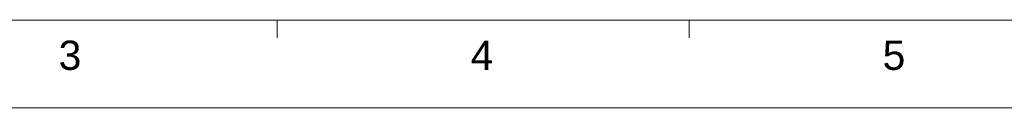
# Model space of a CAD drawing. Extents: x 879 to 1770, y -20 to 610.
# Tile 5 of 27: x 1152 to 1405, y -20 to 2. Entities that reach past the tile are written whole.
import ezdxf
from ezdxf.enums import TextEntityAlignment as Align

# ---------------------------------------------------------------- set-up
doc = ezdxf.new("R2010")
doc.units = 0
doc.header["$LTSCALE"] = 2
doc.header["$MEASUREMENT"] = 0
doc.layers.get('0').update_dxf_attribs({"linetype": 'CONTINUOUS'})
doc.styles.add('TEXTSTYLE_1', font='ARIAL.TTF')

msp = doc.modelspace()

# ---------------------------------------------------------------- linework, layer by layer
at = {"linetype": 'Continuous', "lineweight": 5}
for p, q in [((901.158, 2.197), (1747.158, 2.197)), ((1218.408, 2.197), (1218.408, -2.303)), ((1324.158, 2.197), (1324.158, -2.303)), ((878.658, -20.303), (1769.658, -20.303))]:
    msp.add_line(p, q, dxfattribs=at)

# ---------------------------------------------------------------- texts
at = {"linetype": 'Continuous', "lineweight": 5, "style": 'TEXTSTYLE_1'}
for s, p in [('3', (1165.252, -10.561)), ('4', (1271.002, -10.561)), ('5', (1376.752, -10.561))]:
    msp.add_text(s, height=7.5, dxfattribs=at).set_placement(p, align=Align.CENTER)

doc.saveas('drawing.dxf')
